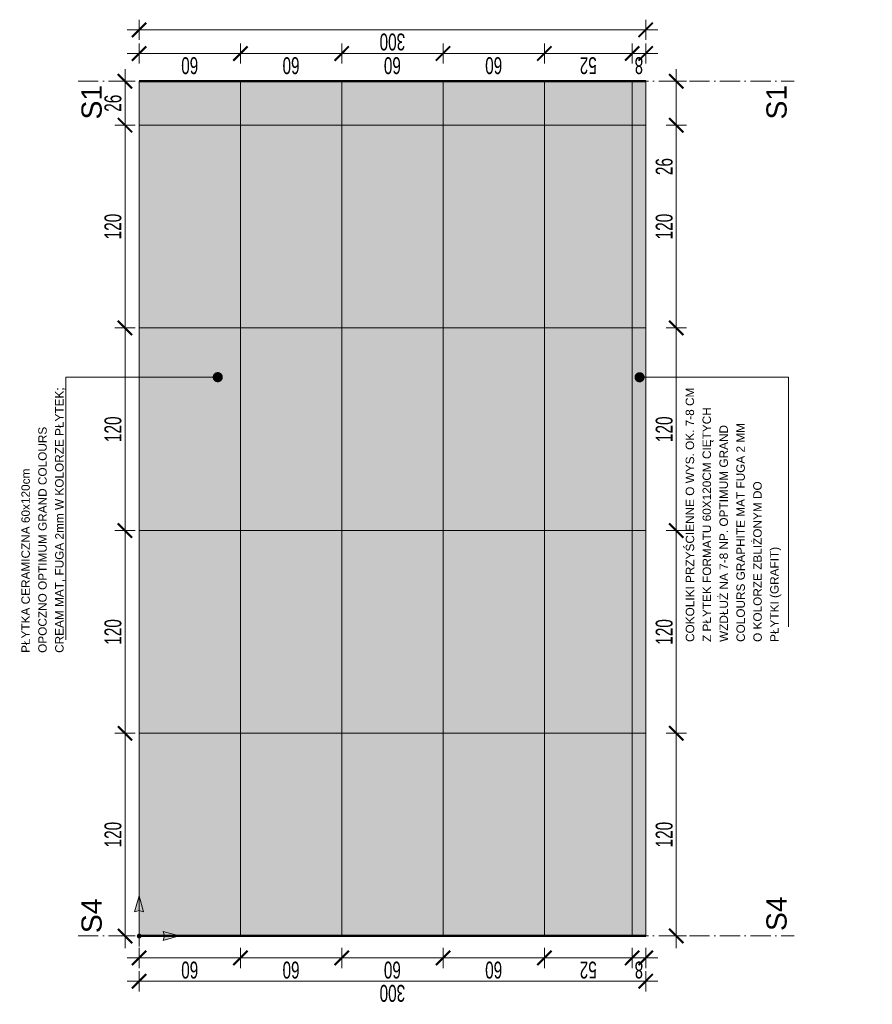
# Model space of a CAD drawing. Header units: millimetres. Extents: x -6792 to 22441, y -13430 to 4653.
# Tile 127 of 256: x -2323 to -1818, y -12340 to -11757. Entities that reach past the tile are written whole.
import ezdxf
from ezdxf import colors
from ezdxf.entities.mleader import LeaderData, LeaderLine
from ezdxf.math import Vec2, Vec3

# ---------------------------------------------------------------- set-up
doc = ezdxf.new("R2010")
doc.units = ezdxf.units.MM
doc.linetypes.add('ACAD_ISO02W100', pattern=[15, 12, -3])
doc.linetypes.add('ACAD_ISO10W100', pattern=[18, 12, -3, 0, -3])
for name, color, linetype, lineweight in [('_A_KOLORYSTYKA ŚCIAN', 40, 'Continuous', 5), ('_A_OPIS', 253, 'Continuous', 9), ('_A_PRZEKRÓJ', 30, 'Continuous', 13), ('_A_ROZWINIĘCIA_RYSUNEK ŚCIAN', 252, 'Continuous', 15), ('_A_ROZWINIĘCIA_WYMIARY', 252, 'Continuous', 15), ('_A_WIDOK', 163, 'Continuous', 13), ('_A_ŚCIANY PROJEKTOWANE', 150, 'Continuous', 50)]:
    doc.layers.add(name, color=color, linetype=linetype, lineweight=lineweight)
doc.styles.add('DIM', font='arial.ttf', dxfattribs={"width": 0.65})
doc.styles.get("Standard").update_dxf_attribs({"font": 'arial.ttf'})
doc.dimstyles.new('BP_EU_25-50', dxfattribs={"dimtxt": 10, "dimasz": 0.8, "dimexe": 0.75, "dimexo": 1, "dimgap": 2, "dimtad": 1, "dimdec": 0, "dimzin": 9, "dimdsep": 46, "dimtxsty": 'DIM', "dimblk": 'ARCH_1', "dimcen": 0, "dimdle": 50, "dimse1": 1, "dimse2": 1, "dimclrd": 256, "dimclre": 256, "dimclrt": 256, "dimadec": 0, "dimazin": 2, "dimtfac": 1, "dimtdec": 0, "dimtix": 1, "dimtmove": 2, "dimatfit": 0, "dimfxl": 0.75, "dimtolj": 1, "dimtzin": 0, "dimlwd": 15, "dimlwe": -1, "dimarcsym": 0})

# ---------------------------------------------------------------- blocks, each defined once
blk = doc.blocks.new('_Dot')
at = {"color": 0, "linetype": 'ByBlock', "lineweight": -2}
blk.add_line((-0.5, 0), (-1, 0), dxfattribs=at)
at = {"color": 0, "linetype": 'ByBlock', "const_width": 0.5}
blk.add_lwpolyline([(-0.25, 0, 1), (0.25, 0, 1)], format="xyb", close=True, dxfattribs=at)
blk = doc.blocks.new('ARCH_1')
for p, q in [((0, 7.5), (0, -7.5)), ((8.92, 0), (-8.92, 0))]:
    blk.add_line(p, q)
at = {"const_width": 1.5}
blk.add_lwpolyline([(5.3, 5.3), (-5.3, -5.3)], dxfattribs=at)
blk = doc.blocks.new('*D1486')
at = {"layer": '_A_ROZWINIĘCIA_WYMIARY', "lineweight": 15, "transparency": 16777216}
blk.add_line((-1934.28, -11938.99), (-1934.28, -11820.59), dxfattribs=at)
at = {"layer": 'Defpoints', "color": 0, "transparency": 16777216}
for p in [(-1952.38, -11819.79), (-1934.28, -11819.79), (-1952.38, -11939.79)]:
    blk.add_point(p, dxfattribs=at)
at = {"layer": '_A_ROZWINIĘCIA_WYMIARY', "lineweight": 15, "transparency": 16777216, "xscale": 0.8, "yscale": 0.8, "zscale": 0.8}
for p, rotation in [((-1934.28, -11819.79), 90), ((-1934.28, -11939.79), 270)]:
    blk.add_blockref('ARCH_1', p, dxfattribs=dict(at, rotation=rotation))
at = {"layer": '_A_ROZWINIĘCIA_WYMIARY', "transparency": 16777216, "insert": (-1941.39, -11879.79), "char_height": 10, "attachment_point": 5, "rotation": 90, "style": 'DIM'}
blk.add_mtext('\\A1;120', dxfattribs=at)
blk = doc.blocks.new('*D1487')
at = {"layer": '_A_ROZWINIĘCIA_WYMIARY', "lineweight": 15, "transparency": 16777216}
for p, q in [((-1934.28, -11792.99), (-1934.28, -11792.19)), ((-1934.28, -11819.79), (-1934.28, -11793.79)), ((-1934.28, -11820.59), (-1934.28, -11821.39))]:
    blk.add_line(p, q, dxfattribs=at)
at = {"layer": 'Defpoints', "color": 0, "transparency": 16777216}
for p in [(-1952.38, -11793.79), (-1934.28, -11793.79), (-1952.38, -11819.79)]:
    blk.add_point(p, dxfattribs=at)
at = {"layer": '_A_ROZWINIĘCIA_WYMIARY', "lineweight": 15, "transparency": 16777216, "xscale": 0.8, "yscale": 0.8, "zscale": 0.8}
for p, rotation in [((-1934.28, -11793.79), 270), ((-1934.28, -11819.79), 90)]:
    blk.add_blockref('ARCH_1', p, dxfattribs=dict(at, rotation=rotation))
at = {"layer": '_A_ROZWINIĘCIA_WYMIARY', "transparency": 16777216, "insert": (-1941.39, -11844.29), "char_height": 10, "attachment_point": 5, "rotation": 90, "style": 'DIM'}
blk.add_mtext('\\A1;26', dxfattribs=at)
blk = doc.blocks.new('*D1538')
at = {"layer": '_A_ROZWINIĘCIA_WYMIARY', "lineweight": 15, "transparency": 16777216}
blk.add_line((-1934.28, -11940.59), (-1934.28, -12058.99), dxfattribs=at)
at = {"layer": 'Defpoints', "color": 0, "transparency": 16777216}
for p in [(-1952.38, -11939.79), (-1952.38, -12059.79), (-1934.28, -12059.79)]:
    blk.add_point(p, dxfattribs=at)
at = {"layer": '_A_ROZWINIĘCIA_WYMIARY', "lineweight": 15, "transparency": 16777216, "xscale": 0.8, "yscale": 0.8, "zscale": 0.8}
for p, rotation in [((-1934.28, -11939.79), 90), ((-1934.28, -12059.79), 270)]:
    blk.add_blockref('ARCH_1', p, dxfattribs=dict(at, rotation=rotation))
at = {"layer": '_A_ROZWINIĘCIA_WYMIARY', "transparency": 16777216, "insert": (-1941.39, -11999.79), "char_height": 10, "attachment_point": 5, "rotation": 90, "style": 'DIM'}
blk.add_mtext('\\A1;120', dxfattribs=at)
blk = doc.blocks.new('*D1539')
at = {"layer": '_A_ROZWINIĘCIA_WYMIARY', "lineweight": 15, "transparency": 16777216}
blk.add_line((-1934.28, -12060.59), (-1934.28, -12178.99), dxfattribs=at)
at = {"layer": 'Defpoints', "color": 0, "transparency": 16777216}
for p in [(-1952.38, -12059.79), (-1952.38, -12179.79), (-1934.28, -12179.79)]:
    blk.add_point(p, dxfattribs=at)
at = {"layer": '_A_ROZWINIĘCIA_WYMIARY', "lineweight": 15, "transparency": 16777216, "xscale": 0.8, "yscale": 0.8, "zscale": 0.8}
for p, rotation in [((-1934.28, -12059.79), 90), ((-1934.28, -12179.79), 270)]:
    blk.add_blockref('ARCH_1', p, dxfattribs=dict(at, rotation=rotation))
at = {"layer": '_A_ROZWINIĘCIA_WYMIARY', "transparency": 16777216, "insert": (-1941.39, -12119.79), "char_height": 10, "attachment_point": 5, "rotation": 90, "style": 'DIM'}
blk.add_mtext('\\A1;120', dxfattribs=at)
blk = doc.blocks.new('*D1540')
at = {"layer": '_A_ROZWINIĘCIA_WYMIARY', "lineweight": 15, "transparency": 16777216}
blk.add_line((-1934.28, -12180.59), (-1934.28, -12298.99), dxfattribs=at)
at = {"layer": 'Defpoints', "color": 0, "transparency": 16777216}
for p in [(-1952.38, -12179.79), (-1952.38, -12299.79), (-1934.28, -12299.79)]:
    blk.add_point(p, dxfattribs=at)
at = {"layer": '_A_ROZWINIĘCIA_WYMIARY', "lineweight": 15, "transparency": 16777216, "xscale": 0.8, "yscale": 0.8, "zscale": 0.8}
for p, rotation in [((-1934.28, -12179.79), 90), ((-1934.28, -12299.79), 270)]:
    blk.add_blockref('ARCH_1', p, dxfattribs=dict(at, rotation=rotation))
at = {"layer": '_A_ROZWINIĘCIA_WYMIARY', "transparency": 16777216, "insert": (-1941.39, -12239.79), "char_height": 10, "attachment_point": 5, "rotation": 90, "style": 'DIM'}
blk.add_mtext('\\A1;120', dxfattribs=at)
blk = doc.blocks.new('*D1541')
at = {"layer": '_A_ROZWINIĘCIA_WYMIARY', "lineweight": 15, "transparency": 16777216}
blk.add_line((-2260.72, -11820.59), (-2260.72, -11938.99), dxfattribs=at)
at = {"layer": 'Defpoints', "color": 0, "transparency": 16777216}
for p in [(-2252.39, -11819.79), (-2260.72, -11939.79), (-2252.38, -11939.79)]:
    blk.add_point(p, dxfattribs=at)
at = {"layer": '_A_ROZWINIĘCIA_WYMIARY', "lineweight": 15, "transparency": 16777216, "xscale": 0.8, "yscale": 0.8, "zscale": 0.8}
for p, rotation in [((-2260.72, -11819.79), 90), ((-2260.72, -11939.79), 270)]:
    blk.add_blockref('ARCH_1', p, dxfattribs=dict(at, rotation=rotation))
at = {"layer": '_A_ROZWINIĘCIA_WYMIARY', "transparency": 16777216, "insert": (-2267.83, -11879.79), "char_height": 10, "attachment_point": 5, "rotation": 90, "style": 'DIM'}
blk.add_mtext('\\A1;120', dxfattribs=at)
blk = doc.blocks.new('*D1542')
at = {"layer": '_A_ROZWINIĘCIA_WYMIARY', "lineweight": 15, "transparency": 16777216}
blk.add_line((-2260.71, -11940.59), (-2260.71, -12058.99), dxfattribs=at)
at = {"layer": 'Defpoints', "color": 0, "transparency": 16777216}
for p in [(-2252.38, -11939.79), (-2260.71, -12059.79), (-2252.38, -12059.79)]:
    blk.add_point(p, dxfattribs=at)
at = {"layer": '_A_ROZWINIĘCIA_WYMIARY', "lineweight": 15, "transparency": 16777216, "xscale": 0.8, "yscale": 0.8, "zscale": 0.8}
for p, rotation in [((-2260.71, -11939.79), 90), ((-2260.71, -12059.79), 270)]:
    blk.add_blockref('ARCH_1', p, dxfattribs=dict(at, rotation=rotation))
at = {"layer": '_A_ROZWINIĘCIA_WYMIARY', "transparency": 16777216, "insert": (-2267.82, -11999.79), "char_height": 10, "attachment_point": 5, "rotation": 90, "style": 'DIM'}
blk.add_mtext('\\A1;120', dxfattribs=at)
blk = doc.blocks.new('*D1543')
at = {"layer": '_A_ROZWINIĘCIA_WYMIARY', "lineweight": 15, "transparency": 16777216}
blk.add_line((-2260.71, -12060.59), (-2260.71, -12178.99), dxfattribs=at)
at = {"layer": 'Defpoints', "color": 0, "transparency": 16777216}
for p in [(-2252.38, -12059.79), (-2260.71, -12179.79), (-2252.38, -12179.79)]:
    blk.add_point(p, dxfattribs=at)
at = {"layer": '_A_ROZWINIĘCIA_WYMIARY', "lineweight": 15, "transparency": 16777216, "xscale": 0.8, "yscale": 0.8, "zscale": 0.8}
for p, rotation in [((-2260.71, -12059.79), 90), ((-2260.71, -12179.79), 270)]:
    blk.add_blockref('ARCH_1', p, dxfattribs=dict(at, rotation=rotation))
at = {"layer": '_A_ROZWINIĘCIA_WYMIARY', "transparency": 16777216, "insert": (-2267.82, -12119.79), "char_height": 10, "attachment_point": 5, "rotation": 90, "style": 'DIM'}
blk.add_mtext('\\A1;120', dxfattribs=at)
blk = doc.blocks.new('*D1544')
at = {"layer": '_A_ROZWINIĘCIA_WYMIARY', "lineweight": 15, "transparency": 16777216}
blk.add_line((-2260.71, -12180.59), (-2260.71, -12298.99), dxfattribs=at)
at = {"layer": 'Defpoints', "color": 0, "transparency": 16777216}
for p in [(-2252.38, -12179.79), (-2260.71, -12299.79), (-2252.38, -12299.79)]:
    blk.add_point(p, dxfattribs=at)
at = {"layer": '_A_ROZWINIĘCIA_WYMIARY', "lineweight": 15, "transparency": 16777216, "xscale": 0.8, "yscale": 0.8, "zscale": 0.8}
for p, rotation in [((-2260.71, -12179.79), 90), ((-2260.71, -12299.79), 270)]:
    blk.add_blockref('ARCH_1', p, dxfattribs=dict(at, rotation=rotation))
at = {"layer": '_A_ROZWINIĘCIA_WYMIARY', "transparency": 16777216, "insert": (-2267.82, -12239.79), "char_height": 10, "attachment_point": 5, "rotation": 90, "style": 'DIM'}
blk.add_mtext('\\A1;120', dxfattribs=at)
blk = doc.blocks.new('początek')
at = {"true_color": 0xf61509}
h = blk.add_hatch(color=1, dxfattribs=at)
h.dxf.hatch_style = 2
h.paths.add_polyline_path([(0, 24.67), (-2.76, 14.93), (0, 15.67), (2.76, 14.93)])
h = blk.add_hatch(color=1, dxfattribs=at)
h.dxf.hatch_style = 2
h.paths.add_polyline_path([(-1.16, 0), (-1.16, -0.06), (-1.15, -0.12), (-1.15, -0.18), (-1.13, -0.24), (-1.12, -0.3), (-1.1, -0.36), (-1.08, -0.42), (-1.06, -0.47), (-1.03, -0.53), (-1, -0.58), (-0.97, -0.63), (-0.94, -0.68), (-0.9, -0.73), (-0.86, -0.78), (-0.82, -0.82), (-0.78, -0.86), (-0.73, -0.9), (-0.68, -0.94), (-0.63, -0.97), (-0.58, -1), (-0.53, -1.03), (-0.47, -1.06), (-0.42, -1.08), (-0.36, -1.1), (-0.3, -1.12), (-0.24, -1.13), (-0.18, -1.15), (-0.12, -1.15), (-0.06, -1.16), (0, -1.16), (0.06, -1.16), (0.12, -1.15), (0.18, -1.15), (0.24, -1.13), (0.3, -1.12), (0.36, -1.1), (0.42, -1.08), (0.47, -1.06), (0.53, -1.03), (0.58, -1), (0.63, -0.97), (0.68, -0.94), (0.73, -0.9), (0.78, -0.86), (0.82, -0.82), (0.86, -0.78), (0.9, -0.73), (0.94, -0.68), (0.97, -0.63), (1, -0.58), (1.03, -0.53), (1.06, -0.47), (1.08, -0.42), (1.1, -0.36), (1.12, -0.3), (1.13, -0.24), (1.15, -0.18), (1.15, -0.12), (1.16, -0.06), (1.16, 0), (1.16, 0.06), (1.15, 0.12), (1.15, 0.18), (1.13, 0.24), (1.12, 0.3), (1.1, 0.36), (1.08, 0.42), (1.06, 0.47), (1.03, 0.53), (1, 0.58), (0.97, 0.63), (0.94, 0.68), (0.9, 0.73), (0.86, 0.78), (0.82, 0.82), (0.78, 0.86), (0.73, 0.9), (0.68, 0.94), (0.63, 0.97), (0.58, 1), (0.53, 1.03), (0.47, 1.06), (0.42, 1.08), (0.36, 1.1), (0.3, 1.12), (0.24, 1.13), (0.18, 1.15), (0.12, 1.15), (0.06, 1.16), (0, 1.16), (-0.06, 1.16), (-0.12, 1.15), (-0.18, 1.15), (-0.24, 1.13), (-0.3, 1.12), (-0.36, 1.1), (-0.42, 1.08), (-0.47, 1.06), (-0.53, 1.03), (-0.58, 1), (-0.63, 0.97), (-0.68, 0.94), (-0.73, 0.9), (-0.78, 0.86), (-0.82, 0.82), (-0.86, 0.78), (-0.9, 0.73), (-0.94, 0.68), (-0.97, 0.63), (-1, 0.58), (-1.03, 0.53), (-1.06, 0.47), (-1.08, 0.42), (-1.1, 0.36), (-1.12, 0.3), (-1.13, 0.24), (-1.15, 0.18), (-1.15, 0.12), (-1.16, 0.06)])
h = blk.add_hatch(color=1, dxfattribs=at)
h.dxf.hatch_style = 2
h.paths.add_polyline_path([(24.67, 0), (14.93, 2.76), (15.67, 0), (14.93, -2.76)])
at = {"color": 1, "true_color": 0xf61509}
for p, q in [((0, 15.67), (0, 1.16)), ((1.16, 0), (15.67, 0)), ((0, -1.16), (0, -6.42))]:
    blk.add_line(p, q, dxfattribs=at)
for points in [[(0, 15.67), (2.76, 14.93), (0, 24.67), (-2.76, 14.93)], [(15.67, 0), (14.93, 2.76), (24.67, 0), (14.93, -2.76)]]:
    blk.add_lwpolyline(points, close=True, dxfattribs=at)
blk.add_circle((0, 0), 1.16, dxfattribs=at)
blk = doc.blocks.new('*D3203')
at = {"layer": '_A_ROZWINIĘCIA_WYMIARY', "lineweight": 15, "transparency": 16777216}
blk.add_line((-2260.72, -11818.99), (-2260.72, -11794.59), dxfattribs=at)
at = {"layer": 'Defpoints', "color": 0, "transparency": 16777216}
for p in [(-2260.72, -11793.79), (-2252.37, -11793.79), (-2252.39, -11819.79)]:
    blk.add_point(p, dxfattribs=at)
at = {"layer": '_A_ROZWINIĘCIA_WYMIARY', "lineweight": 15, "transparency": 16777216, "xscale": 0.8, "yscale": 0.8, "zscale": 0.8}
for p, rotation in [((-2260.72, -11793.79), 90), ((-2260.72, -11819.79), 270)]:
    blk.add_blockref('ARCH_1', p, dxfattribs=dict(at, rotation=rotation))
at = {"layer": '_A_ROZWINIĘCIA_WYMIARY', "transparency": 16777216, "insert": (-2267.83, -11806.79), "char_height": 10, "attachment_point": 5, "rotation": 90, "style": 'DIM'}
blk.add_mtext('\\A1;26', dxfattribs=at)
blk = doc.blocks.new('*D3204')
at = {"layer": '_A_ROZWINIĘCIA_WYMIARY', "lineweight": 15, "transparency": 16777216}
for p, q in [((-1961.18, -11777.34), (-1961.98, -11777.34)), ((-1952.38, -11777.34), (-1960.38, -11777.34)), ((-1951.58, -11777.34), (-1950.78, -11777.34))]:
    blk.add_line(p, q, dxfattribs=at)
at = {"layer": 'Defpoints', "color": 0, "transparency": 16777216}
for p in [(-1960.38, -11777.34), (-1960.38, -11793.79), (-1952.38, -11793.79)]:
    blk.add_point(p, dxfattribs=at)
at = {"layer": '_A_ROZWINIĘCIA_WYMIARY', "lineweight": 15, "transparency": 16777216, "xscale": 0.8, "yscale": 0.8, "zscale": 0.8}
blk.add_blockref('ARCH_1', (-1960.38, -11777.34), dxfattribs=at)
at = {"layer": '_A_ROZWINIĘCIA_WYMIARY', "lineweight": 15, "transparency": 16777216, "xscale": 0.8, "yscale": 0.8, "zscale": 0.8, "rotation": 180}
blk.add_blockref('ARCH_1', (-1952.38, -11777.34), dxfattribs=at)
at = {"layer": '_A_ROZWINIĘCIA_WYMIARY', "transparency": 16777216, "insert": (-1956.38, -11784.45), "char_height": 10, "attachment_point": 5, "rotation": 180, "style": 'DIM'}
blk.add_mtext('\\A1;8', dxfattribs=at)
blk = doc.blocks.new('*D3205')
at = {"layer": '_A_ROZWINIĘCIA_WYMIARY', "lineweight": 15, "transparency": 16777216}
blk.add_line((-1953.18, -11763.32), (-2251.58, -11763.32), dxfattribs=at)
at = {"layer": 'Defpoints', "color": 0, "transparency": 16777216}
for p in [(-2252.38, -11763.32), (-2252.38, -11793.79), (-1952.38, -11793.79)]:
    blk.add_point(p, dxfattribs=at)
at = {"layer": '_A_ROZWINIĘCIA_WYMIARY', "lineweight": 15, "transparency": 16777216, "xscale": 0.8, "yscale": 0.8, "zscale": 0.8, "rotation": 180}
blk.add_blockref('ARCH_1', (-2252.38, -11763.32), dxfattribs=at)
at = {"layer": '_A_ROZWINIĘCIA_WYMIARY', "lineweight": 15, "transparency": 16777216, "xscale": 0.8, "yscale": 0.8, "zscale": 0.8}
blk.add_blockref('ARCH_1', (-1952.38, -11763.32), dxfattribs=at)
at = {"layer": '_A_ROZWINIĘCIA_WYMIARY', "transparency": 16777216, "insert": (-2102.38, -11770.43), "char_height": 10, "attachment_point": 5, "rotation": 180, "style": 'DIM'}
blk.add_mtext('\\A1;300', dxfattribs=at)
blk = doc.blocks.new('*D3206')
at = {"layer": '_A_ROZWINIĘCIA_WYMIARY', "lineweight": 15, "transparency": 16777216}
blk.add_line((-1961.18, -11777.34), (-2011.58, -11777.34), dxfattribs=at)
at = {"layer": 'Defpoints', "color": 0, "transparency": 16777216}
for p in [(-2012.38, -11777.34), (-2012.38, -11793.79), (-1960.38, -11793.79)]:
    blk.add_point(p, dxfattribs=at)
at = {"layer": '_A_ROZWINIĘCIA_WYMIARY', "lineweight": 15, "transparency": 16777216, "xscale": 0.8, "yscale": 0.8, "zscale": 0.8, "rotation": 180}
blk.add_blockref('ARCH_1', (-2012.38, -11777.34), dxfattribs=at)
at = {"layer": '_A_ROZWINIĘCIA_WYMIARY', "lineweight": 15, "transparency": 16777216, "xscale": 0.8, "yscale": 0.8, "zscale": 0.8}
blk.add_blockref('ARCH_1', (-1960.38, -11777.34), dxfattribs=at)
at = {"layer": '_A_ROZWINIĘCIA_WYMIARY', "transparency": 16777216, "insert": (-1986.38, -11784.45), "char_height": 10, "attachment_point": 5, "rotation": 180, "style": 'DIM'}
blk.add_mtext('\\A1;52', dxfattribs=at)
blk = doc.blocks.new('*D3207')
at = {"layer": '_A_ROZWINIĘCIA_WYMIARY', "lineweight": 15, "transparency": 16777216}
blk.add_line((-2013.18, -11777.34), (-2071.58, -11777.34), dxfattribs=at)
at = {"layer": 'Defpoints', "color": 0, "transparency": 16777216}
for p in [(-2072.38, -11777.34), (-2072.38, -11793.79), (-2012.38, -11793.79)]:
    blk.add_point(p, dxfattribs=at)
at = {"layer": '_A_ROZWINIĘCIA_WYMIARY', "lineweight": 15, "transparency": 16777216, "xscale": 0.8, "yscale": 0.8, "zscale": 0.8, "rotation": 180}
blk.add_blockref('ARCH_1', (-2072.38, -11777.34), dxfattribs=at)
at = {"layer": '_A_ROZWINIĘCIA_WYMIARY', "lineweight": 15, "transparency": 16777216, "xscale": 0.8, "yscale": 0.8, "zscale": 0.8}
blk.add_blockref('ARCH_1', (-2012.38, -11777.34), dxfattribs=at)
at = {"layer": '_A_ROZWINIĘCIA_WYMIARY', "transparency": 16777216, "insert": (-2042.38, -11784.45), "char_height": 10, "attachment_point": 5, "rotation": 180, "style": 'DIM'}
blk.add_mtext('\\A1;60', dxfattribs=at)
blk = doc.blocks.new('*D3208')
at = {"layer": '_A_ROZWINIĘCIA_WYMIARY', "lineweight": 15, "transparency": 16777216}
blk.add_line((-2073.18, -11777.34), (-2131.58, -11777.34), dxfattribs=at)
at = {"layer": 'Defpoints', "color": 0, "transparency": 16777216}
for p in [(-2132.38, -11777.34), (-2132.38, -11793.79), (-2072.38, -11793.79)]:
    blk.add_point(p, dxfattribs=at)
at = {"layer": '_A_ROZWINIĘCIA_WYMIARY', "lineweight": 15, "transparency": 16777216, "xscale": 0.8, "yscale": 0.8, "zscale": 0.8, "rotation": 180}
blk.add_blockref('ARCH_1', (-2132.38, -11777.34), dxfattribs=at)
at = {"layer": '_A_ROZWINIĘCIA_WYMIARY', "lineweight": 15, "transparency": 16777216, "xscale": 0.8, "yscale": 0.8, "zscale": 0.8}
blk.add_blockref('ARCH_1', (-2072.38, -11777.34), dxfattribs=at)
at = {"layer": '_A_ROZWINIĘCIA_WYMIARY', "transparency": 16777216, "insert": (-2102.38, -11784.45), "char_height": 10, "attachment_point": 5, "rotation": 180, "style": 'DIM'}
blk.add_mtext('\\A1;60', dxfattribs=at)
blk = doc.blocks.new('*D3209')
at = {"layer": '_A_ROZWINIĘCIA_WYMIARY', "lineweight": 15, "transparency": 16777216}
blk.add_line((-2133.18, -11777.34), (-2191.58, -11777.34), dxfattribs=at)
at = {"layer": 'Defpoints', "color": 0, "transparency": 16777216}
for p in [(-2192.38, -11777.34), (-2192.38, -11793.79), (-2132.38, -11793.79)]:
    blk.add_point(p, dxfattribs=at)
at = {"layer": '_A_ROZWINIĘCIA_WYMIARY', "lineweight": 15, "transparency": 16777216, "xscale": 0.8, "yscale": 0.8, "zscale": 0.8, "rotation": 180}
blk.add_blockref('ARCH_1', (-2192.38, -11777.34), dxfattribs=at)
at = {"layer": '_A_ROZWINIĘCIA_WYMIARY', "lineweight": 15, "transparency": 16777216, "xscale": 0.8, "yscale": 0.8, "zscale": 0.8}
blk.add_blockref('ARCH_1', (-2132.38, -11777.34), dxfattribs=at)
at = {"layer": '_A_ROZWINIĘCIA_WYMIARY', "transparency": 16777216, "insert": (-2162.38, -11784.45), "char_height": 10, "attachment_point": 5, "rotation": 180, "style": 'DIM'}
blk.add_mtext('\\A1;60', dxfattribs=at)
blk = doc.blocks.new('*D3210')
at = {"layer": '_A_ROZWINIĘCIA_WYMIARY', "lineweight": 15, "transparency": 16777216}
blk.add_line((-2193.18, -11777.34), (-2251.57, -11777.34), dxfattribs=at)
at = {"layer": 'Defpoints', "color": 0, "transparency": 16777216}
for p in [(-2252.37, -11777.34), (-2252.37, -11793.79), (-2192.38, -11793.79)]:
    blk.add_point(p, dxfattribs=at)
at = {"layer": '_A_ROZWINIĘCIA_WYMIARY', "lineweight": 15, "transparency": 16777216, "xscale": 0.8, "yscale": 0.8, "zscale": 0.8, "rotation": 180}
blk.add_blockref('ARCH_1', (-2252.37, -11777.34), dxfattribs=at)
at = {"layer": '_A_ROZWINIĘCIA_WYMIARY', "lineweight": 15, "transparency": 16777216, "xscale": 0.8, "yscale": 0.8, "zscale": 0.8}
blk.add_blockref('ARCH_1', (-2192.38, -11777.34), dxfattribs=at)
at = {"layer": '_A_ROZWINIĘCIA_WYMIARY', "transparency": 16777216, "insert": (-2222.38, -11784.45), "char_height": 10, "attachment_point": 5, "rotation": 180, "style": 'DIM'}
blk.add_mtext('\\A1;60', dxfattribs=at)
blk = doc.blocks.new('*D3211')
at = {"layer": '_A_ROZWINIĘCIA_WYMIARY', "lineweight": 15, "transparency": 16777216}
for p, q in [((-1961.18, -12312.77), (-1961.98, -12312.77)), ((-1952.38, -12312.77), (-1960.38, -12312.77)), ((-1951.58, -12312.77), (-1950.78, -12312.77))]:
    blk.add_line(p, q, dxfattribs=at)
at = {"layer": 'Defpoints', "color": 0, "transparency": 16777216}
for p in [(-1960.38, -12299.79), (-1952.38, -12299.79), (-1960.38, -12312.77)]:
    blk.add_point(p, dxfattribs=at)
at = {"layer": '_A_ROZWINIĘCIA_WYMIARY', "lineweight": 15, "transparency": 16777216, "xscale": 0.8, "yscale": 0.8, "zscale": 0.8}
blk.add_blockref('ARCH_1', (-1960.38, -12312.77), dxfattribs=at)
at = {"layer": '_A_ROZWINIĘCIA_WYMIARY', "lineweight": 15, "transparency": 16777216, "xscale": 0.8, "yscale": 0.8, "zscale": 0.8, "rotation": 180}
blk.add_blockref('ARCH_1', (-1952.38, -12312.77), dxfattribs=at)
at = {"layer": '_A_ROZWINIĘCIA_WYMIARY', "transparency": 16777216, "insert": (-1956.38, -12319.88), "char_height": 10, "attachment_point": 5, "rotation": 180, "style": 'DIM'}
blk.add_mtext('\\A1;8', dxfattribs=at)
blk = doc.blocks.new('*D3212')
at = {"layer": '_A_ROZWINIĘCIA_WYMIARY', "lineweight": 15, "transparency": 16777216}
blk.add_line((-1953.18, -12326.56), (-2251.58, -12326.56), dxfattribs=at)
at = {"layer": 'Defpoints', "color": 0, "transparency": 16777216}
for p in [(-2252.38, -12299.79), (-1952.38, -12299.79), (-2252.38, -12326.56)]:
    blk.add_point(p, dxfattribs=at)
at = {"layer": '_A_ROZWINIĘCIA_WYMIARY', "lineweight": 15, "transparency": 16777216, "xscale": 0.8, "yscale": 0.8, "zscale": 0.8, "rotation": 180}
blk.add_blockref('ARCH_1', (-2252.38, -12326.56), dxfattribs=at)
at = {"layer": '_A_ROZWINIĘCIA_WYMIARY', "lineweight": 15, "transparency": 16777216, "xscale": 0.8, "yscale": 0.8, "zscale": 0.8}
blk.add_blockref('ARCH_1', (-1952.38, -12326.56), dxfattribs=at)
at = {"layer": '_A_ROZWINIĘCIA_WYMIARY', "transparency": 16777216, "insert": (-2102.38, -12333.67), "char_height": 10, "attachment_point": 5, "rotation": 180, "style": 'DIM'}
blk.add_mtext('\\A1;300', dxfattribs=at)
blk = doc.blocks.new('*D3213')
at = {"layer": '_A_ROZWINIĘCIA_WYMIARY', "lineweight": 15, "transparency": 16777216}
blk.add_line((-1961.18, -12312.77), (-2011.58, -12312.77), dxfattribs=at)
at = {"layer": 'Defpoints', "color": 0, "transparency": 16777216}
for p in [(-2012.38, -12299.79), (-1960.38, -12299.79), (-2012.38, -12312.77)]:
    blk.add_point(p, dxfattribs=at)
at = {"layer": '_A_ROZWINIĘCIA_WYMIARY', "lineweight": 15, "transparency": 16777216, "xscale": 0.8, "yscale": 0.8, "zscale": 0.8, "rotation": 180}
blk.add_blockref('ARCH_1', (-2012.38, -12312.77), dxfattribs=at)
at = {"layer": '_A_ROZWINIĘCIA_WYMIARY', "lineweight": 15, "transparency": 16777216, "xscale": 0.8, "yscale": 0.8, "zscale": 0.8}
blk.add_blockref('ARCH_1', (-1960.38, -12312.77), dxfattribs=at)
at = {"layer": '_A_ROZWINIĘCIA_WYMIARY', "transparency": 16777216, "insert": (-1986.38, -12319.88), "char_height": 10, "attachment_point": 5, "rotation": 180, "style": 'DIM'}
blk.add_mtext('\\A1;52', dxfattribs=at)
blk = doc.blocks.new('*D3214')
at = {"layer": '_A_ROZWINIĘCIA_WYMIARY', "lineweight": 15, "transparency": 16777216}
blk.add_line((-2013.18, -12312.77), (-2071.58, -12312.77), dxfattribs=at)
at = {"layer": 'Defpoints', "color": 0, "transparency": 16777216}
for p in [(-2072.38, -12299.79), (-2012.38, -12299.79), (-2072.38, -12312.77)]:
    blk.add_point(p, dxfattribs=at)
at = {"layer": '_A_ROZWINIĘCIA_WYMIARY', "lineweight": 15, "transparency": 16777216, "xscale": 0.8, "yscale": 0.8, "zscale": 0.8, "rotation": 180}
blk.add_blockref('ARCH_1', (-2072.38, -12312.77), dxfattribs=at)
at = {"layer": '_A_ROZWINIĘCIA_WYMIARY', "lineweight": 15, "transparency": 16777216, "xscale": 0.8, "yscale": 0.8, "zscale": 0.8}
blk.add_blockref('ARCH_1', (-2012.38, -12312.77), dxfattribs=at)
at = {"layer": '_A_ROZWINIĘCIA_WYMIARY', "transparency": 16777216, "insert": (-2042.38, -12319.88), "char_height": 10, "attachment_point": 5, "rotation": 180, "style": 'DIM'}
blk.add_mtext('\\A1;60', dxfattribs=at)
blk = doc.blocks.new('*D3215')
at = {"layer": '_A_ROZWINIĘCIA_WYMIARY', "lineweight": 15, "transparency": 16777216}
blk.add_line((-2073.18, -12312.77), (-2131.58, -12312.77), dxfattribs=at)
at = {"layer": 'Defpoints', "color": 0, "transparency": 16777216}
for p in [(-2132.38, -12299.79), (-2072.38, -12299.79), (-2132.38, -12312.77)]:
    blk.add_point(p, dxfattribs=at)
at = {"layer": '_A_ROZWINIĘCIA_WYMIARY', "lineweight": 15, "transparency": 16777216, "xscale": 0.8, "yscale": 0.8, "zscale": 0.8, "rotation": 180}
blk.add_blockref('ARCH_1', (-2132.38, -12312.77), dxfattribs=at)
at = {"layer": '_A_ROZWINIĘCIA_WYMIARY', "lineweight": 15, "transparency": 16777216, "xscale": 0.8, "yscale": 0.8, "zscale": 0.8}
blk.add_blockref('ARCH_1', (-2072.38, -12312.77), dxfattribs=at)
at = {"layer": '_A_ROZWINIĘCIA_WYMIARY', "transparency": 16777216, "insert": (-2102.38, -12319.88), "char_height": 10, "attachment_point": 5, "rotation": 180, "style": 'DIM'}
blk.add_mtext('\\A1;60', dxfattribs=at)
blk = doc.blocks.new('*D3216')
at = {"layer": '_A_ROZWINIĘCIA_WYMIARY', "lineweight": 15, "transparency": 16777216}
blk.add_line((-2133.18, -12312.77), (-2191.58, -12312.77), dxfattribs=at)
at = {"layer": 'Defpoints', "color": 0, "transparency": 16777216}
for p in [(-2192.38, -12299.79), (-2132.38, -12299.79), (-2192.38, -12312.77)]:
    blk.add_point(p, dxfattribs=at)
at = {"layer": '_A_ROZWINIĘCIA_WYMIARY', "lineweight": 15, "transparency": 16777216, "xscale": 0.8, "yscale": 0.8, "zscale": 0.8, "rotation": 180}
blk.add_blockref('ARCH_1', (-2192.38, -12312.77), dxfattribs=at)
at = {"layer": '_A_ROZWINIĘCIA_WYMIARY', "lineweight": 15, "transparency": 16777216, "xscale": 0.8, "yscale": 0.8, "zscale": 0.8}
blk.add_blockref('ARCH_1', (-2132.38, -12312.77), dxfattribs=at)
at = {"layer": '_A_ROZWINIĘCIA_WYMIARY', "transparency": 16777216, "insert": (-2162.38, -12319.88), "char_height": 10, "attachment_point": 5, "rotation": 180, "style": 'DIM'}
blk.add_mtext('\\A1;60', dxfattribs=at)
blk = doc.blocks.new('*D3217')
at = {"layer": '_A_ROZWINIĘCIA_WYMIARY', "lineweight": 15, "transparency": 16777216}
blk.add_line((-2193.18, -12312.77), (-2251.58, -12312.77), dxfattribs=at)
at = {"layer": 'Defpoints', "color": 0, "transparency": 16777216}
for p in [(-2252.38, -12299.79), (-2192.38, -12299.79), (-2252.38, -12312.77)]:
    blk.add_point(p, dxfattribs=at)
at = {"layer": '_A_ROZWINIĘCIA_WYMIARY', "lineweight": 15, "transparency": 16777216, "xscale": 0.8, "yscale": 0.8, "zscale": 0.8, "rotation": 180}
blk.add_blockref('ARCH_1', (-2252.38, -12312.77), dxfattribs=at)
at = {"layer": '_A_ROZWINIĘCIA_WYMIARY', "lineweight": 15, "transparency": 16777216, "xscale": 0.8, "yscale": 0.8, "zscale": 0.8}
blk.add_blockref('ARCH_1', (-2192.38, -12312.77), dxfattribs=at)
at = {"layer": '_A_ROZWINIĘCIA_WYMIARY', "transparency": 16777216, "insert": (-2222.38, -12319.88), "char_height": 10, "attachment_point": 5, "rotation": 180, "style": 'DIM'}
blk.add_mtext('\\A1;60', dxfattribs=at)

msp = doc.modelspace()

# ---------------------------------------------------------------- hatches: boundary and pattern name
at = {"layer": '_A_ROZWINIĘCIA_RYSUNEK ŚCIAN', "true_color": 0xddccbb}
h = msp.add_hatch(color=254, dxfattribs=at)
h.dxf.hatch_style = 1
h.paths.add_polyline_path([(-2252.38, -12299.789), (-1960.38, -12299.789), (-1960.38, -11793.789), (-2252.38, -11793.789)])
at = {"layer": '_A_ROZWINIĘCIA_RYSUNEK ŚCIAN', "true_color": 0x707070}
h = msp.add_hatch(color=8, dxfattribs=at)
h.dxf.hatch_style = 1
h.paths.add_polyline_path([(-1960.38, -12299.789), (-1952.38, -12299.789), (-1952.38, -11793.789), (-1960.38, -11793.789)])

# ---------------------------------------------------------------- linework, layer by layer
at = {"layer": '_A_OPIS', "linetype": 'ACAD_ISO10W100'}
for points in [[(-2288.517, -11793.789), (-1864.38, -11793.789)], [(-2288.517, -12299.789), (-1864.38, -12299.789)]]:
    msp.add_lwpolyline(points, dxfattribs=at)
at = {"layer": '_A_PRZEKRÓJ'}
for points in [[(-2252.38, -11990.865), (-2252.38, -11793.789)], [(-1952.38, -12299.789), (-1952.38, -11793.789)]]:
    msp.add_lwpolyline(points, dxfattribs=at)
at = {"layer": '_A_ROZWINIĘCIA_RYSUNEK ŚCIAN'}
for points in [[(-2252.38, -11793.789), (-2252.38, -11819.789), (-2192.38, -11819.789), (-2192.38, -11793.789)], [(-2192.38, -11793.789), (-2192.38, -11819.789), (-2132.38, -11819.789), (-2132.38, -11793.789)], [(-2132.38, -11793.789), (-2132.38, -11819.789), (-2072.38, -11819.789), (-2072.38, -11793.789)], [(-2072.38, -11793.789), (-2072.38, -11819.789), (-2012.38, -11819.789), (-2012.38, -11793.789)], [(-2012.38, -11793.789), (-2012.38, -11819.789), (-1960.38, -11819.789), (-1960.38, -11793.789)], [(-1952.38, -11793.789), (-1952.38, -11819.789), (-1960.38, -11819.789), (-1960.38, -11793.789)], [(-2252.38, -11939.789), (-2252.38, -11819.789), (-2192.38, -11819.789), (-2192.38, -11939.789)], [(-2192.38, -11939.789), (-2192.38, -11819.789), (-2132.38, -11819.789), (-2132.38, -11939.789)], [(-2132.38, -11939.789), (-2132.38, -11819.789), (-2072.38, -11819.789), (-2072.38, -11939.789)], [(-2072.38, -11939.789), (-2072.38, -11819.789), (-2012.38, -11819.789), (-2012.38, -11939.789)], [(-2012.38, -11939.789), (-2012.38, -11819.789), (-1960.38, -11819.789), (-1960.38, -11939.789)], [(-1952.38, -11939.789), (-1952.38, -11819.789), (-1960.38, -11819.789), (-1960.38, -11939.789)], [(-2252.38, -11939.789), (-2252.38, -12059.789), (-2192.38, -12059.789), (-2192.38, -11939.789)], [(-2192.38, -11939.789), (-2192.38, -12059.789), (-2132.38, -12059.789), (-2132.38, -11939.789)], [(-2132.38, -11939.789), (-2132.38, -12059.789), (-2072.38, -12059.789), (-2072.38, -11939.789)], [(-2072.38, -11939.789), (-2072.38, -12059.789), (-2012.38, -12059.789), (-2012.38, -11939.789)], [(-2012.38, -11939.789), (-2012.38, -12059.789), (-1960.38, -12059.789), (-1960.38, -11939.789)], [(-1952.38, -11939.789), (-1952.38, -12059.789), (-1960.38, -12059.789), (-1960.38, -11939.789)], [(-2252.38, -12179.789), (-2252.38, -12059.789), (-2192.38, -12059.789), (-2192.38, -12179.789)], [(-2192.38, -12179.789), (-2192.38, -12059.789), (-2132.38, -12059.789), (-2132.38, -12179.789)], [(-2132.38, -12179.789), (-2132.38, -12059.789), (-2072.38, -12059.789), (-2072.38, -12179.789)], [(-2072.38, -12179.789), (-2072.38, -12059.789), (-2012.38, -12059.789), (-2012.38, -12179.789)], [(-2012.38, -12179.789), (-2012.38, -12059.789), (-1960.38, -12059.789), (-1960.38, -12179.789)], [(-1952.38, -12179.789), (-1952.38, -12059.789), (-1960.38, -12059.789), (-1960.38, -12179.789)], [(-2252.38, -12179.789), (-2252.38, -12299.789), (-2192.38, -12299.789), (-2192.38, -12179.789)], [(-2192.38, -12179.789), (-2192.38, -12299.789), (-2132.38, -12299.789), (-2132.38, -12179.789)], [(-2132.38, -12179.789), (-2132.38, -12299.789), (-2072.38, -12299.789), (-2072.38, -12179.789)], [(-2072.38, -12179.789), (-2072.38, -12299.789), (-2012.38, -12299.789), (-2012.38, -12179.789)], [(-2012.38, -12179.789), (-2012.38, -12299.789), (-1960.38, -12299.789), (-1960.38, -12179.789)], [(-1952.38, -12179.789), (-1952.38, -12299.789), (-1960.38, -12299.789), (-1960.38, -12179.789)]]:
    msp.add_lwpolyline(points, close=True, dxfattribs=at)
at = {"layer": '_A_WIDOK'}
for points in [[(-1952.38, -11793.789), (-2252.38, -11793.789)], [(-2252.38, -11793.789), (-2252.38, -11990.865)], [(-1952.38, -12299.789), (-1952.38, -11793.789)], [(-2252.38, -12299.789), (-1952.38, -12299.789)]]:
    msp.add_lwpolyline(points, dxfattribs=at)
at = {"layer": '_A_ŚCIANY PROJEKTOWANE'}
for points in [[(-1952.38, -11793.789), (-2252.38, -11793.789)], [(-1952.38, -12299.789), (-2252.38, -12299.789)]]:
    msp.add_lwpolyline(points, dxfattribs=at)

# ---------------------------------------------------------------- block references
at = {"layer": '_A_KOLORYSTYKA ŚCIAN', "xscale": 0.9599320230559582, "yscale": 0.9599320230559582, "zscale": 0.9599320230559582}
msp.add_blockref('początek', (-2252.38, -12299.789), dxfattribs=at)

# ---------------------------------------------------------------- texts
at = {"layer": '_A_OPIS', "linetype": 'ACAD_ISO02W100', "char_height": 12, "attachment_point": 3, "rotation": 90}
for s, insert in [('S1', (-2286.504, -11795.901)), ('S1', (-1880.899, -11795.901)), ('S4', (-2286.504, -12277.604)), ('S4', (-1880.899, -12276.345))]:
    msp.add_mtext_dynamic_manual_height_columns(s, width=46.3498, gutter_width=40, heights=[0], dxfattribs=dict(at, insert=insert))

# ---------------------------------------------------------------- dimensions: what is measured, and where the dimension line sits
at = {"layer": '_A_ROZWINIĘCIA_WYMIARY'}
for base, p1, p2, angle, picture, middle in [((-2252.38, -11763.32), (-1952.38, -11793.789), (-2252.38, -11793.789), 180, '*D3205', (-2102.38, -11770.43)), ((-2252.37, -11777.342), (-2192.38, -11793.789), (-2252.37, -11793.789), 180, '*D3210', (-2222.375, -11784.448)), ((-2192.38, -11777.342), (-2132.38, -11793.789), (-2192.38, -11793.789), 180, '*D3209', (-2162.38, -11784.448)), ((-2132.38, -11777.342), (-2072.38, -11793.789), (-2132.38, -11793.789), 180, '*D3208', (-2102.38, -11784.448)), ((-2072.38, -11777.342), (-2012.38, -11793.789), (-2072.38, -11793.789), 180, '*D3207', (-2042.38, -11784.448)), ((-2012.38, -11777.342), (-1960.38, -11793.791), (-2012.38, -11793.789), 180, '*D3206', (-1986.38, -11784.448)), ((-1960.38, -11777.342), (-1952.38, -11793.791), (-1960.38, -11793.791), 180, '*D3204', (-1956.38, -11784.448)), ((-2260.722, -11793.789), (-2252.391, -11819.789), (-2252.37, -11793.789), 90, '*D3203', (-2267.828, -11806.789)), ((-2260.722, -11939.789), (-2252.391, -11819.789), (-2252.38, -11939.789), 90, '*D1541', (-2267.828, -11879.789)), ((-1934.284, -11819.789), (-1952.38, -11939.789), (-1952.38, -11819.789), 90, '*D1486', (-1941.39, -11879.789)), ((-2260.712, -12059.789), (-2252.38, -11939.789), (-2252.38, -12059.789), 90, '*D1542', (-2267.817, -11999.789)), ((-1934.284, -12059.789), (-1952.38, -11939.789), (-1952.38, -12059.789), 90, '*D1538', (-1941.39, -11999.789)), ((-2260.712, -12179.789), (-2252.38, -12059.789), (-2252.38, -12179.789), 90, '*D1543', (-2267.817, -12119.789)), ((-1934.284, -12179.789), (-1952.38, -12059.789), (-1952.38, -12179.789), 90, '*D1539', (-1941.39, -12119.789)), ((-2260.712, -12299.789), (-2252.38, -12179.789), (-2252.38, -12299.789), 90, '*D1544', (-2267.817, -12239.789)), ((-1934.284, -12299.789), (-1952.38, -12179.789), (-1952.38, -12299.789), 90, '*D1540', (-1941.39, -12239.789)), ((-2252.38, -12326.559), (-1952.38, -12299.789), (-2252.38, -12299.789), 180, '*D3212', (-2102.38, -12333.668)), ((-2252.38, -12312.773), (-2192.38, -12299.789), (-2252.38, -12299.789), 180, '*D3217', (-2222.38, -12319.879)), ((-2192.38, -12312.773), (-2132.38, -12299.789), (-2192.38, -12299.789), 180, '*D3216', (-2162.38, -12319.879)), ((-2132.38, -12312.773), (-2072.38, -12299.789), (-2132.38, -12299.789), 180, '*D3215', (-2102.38, -12319.879)), ((-2072.38, -12312.773), (-2012.38, -12299.789), (-2072.38, -12299.789), 180, '*D3214', (-2042.38, -12319.879)), ((-2012.38, -12312.773), (-1960.38, -12299.789), (-2012.38, -12299.789), 180, '*D3213', (-1986.38, -12319.879)), ((-1960.38, -12312.773), (-1952.38, -12299.789), (-1960.38, -12299.789), 180, '*D3211', (-1956.38, -12319.879))]:
    dim = msp.add_linear_dim(base=base, p1=p1, p2=p2, angle=angle, dimstyle='BP_EU_25-50', dxfattribs=at)
    dim.commit()
    dim.dimension.update_dxf_attribs({"geometry": picture, "text_midpoint": middle})
dim = msp.add_linear_dim(base=(-1934.284, -11793.789), p1=(-1952.38, -11819.789), p2=(-1952.38, -11793.789), angle=90, dimstyle='BP_EU_25-50', dxfattribs=at)
dim.commit()
dim.dimension.update_dxf_attribs({"geometry": '*D1487', "text_midpoint": (-1941.39, -11844.289), "dimtype": 160})

# ---------------------------------------------------------------- leaders
at = {"layer": '_A_OPIS', "linetype": 'ByBlock'}
ml = msp.add_multileader_mtext('Standard', dxfattribs=at)
ml.set_content('PŁYTKA CERAMICZNA 60x120cm \\POPOCZNO OPTIMUM GRAND COLOURS\\PCREAM MAT, FUGA 2mm W KOLORZE PŁYTEK;', color=256)
ml.set_leader_properties(color=256, linetype='ByLayer', lineweight=-1)
ml.set_arrow_properties(name='DOT')
ml.build(insert=Vec2(0, 0))
ml.multileader.update_dxf_attribs({"text_left_attachment_type": 6, "text_right_attachment_type": 5, "dogleg_length": 3, "arrow_head_size": 6})
ctx = ml.context
ctx.base_point, ctx.char_height, ctx.arrow_head_size, ctx.plane_origin, ctx.plane_x_axis, ctx.plane_y_axis = Vec3(-2316.085, -12134.174), 5, 6, Vec3(-1832.458, -11968.95), Vec3(0, 1), Vec3(-1, 0)
ctx.left_attachment, ctx.right_attachment = 6, 5
notes = []
notes.append((ctx, [(0, (1, 1, 0), (-2295.787, -11968.95), (0, -1), 5.014, [(0, [(-2205.798, -11968.95)], 0, [])])]))
ctx.mtext.insert, ctx.mtext.text_direction, ctx.mtext.rotation, ctx.mtext.line_spacing_factor, ctx.mtext.flow_direction = Vec3(-2322.085, -12132.174), Vec3(0, 1), 1.5707963, 1.2, 5
ml = msp.add_multileader_mtext('Standard', dxfattribs=at)
ml.set_content('COKOLIKI PRZYŚCIENNE O WYS. OK. 7-8 CM\\PZ PŁYTEK FORMATU 60X120CM CIĘTYCH\\PWZDŁUŻ NA 7-8 NP. OPTIMUM GRAND\\PCOLOURS GRAPHITE MAT FUGA 2 MM\\PO KOLORZE ZBLIŻONYM DO\\PPŁYTKI (GRAFIT)', color=256)
ml.set_leader_properties(color=256, linetype='ByLayer', lineweight=-1)
ml.set_arrow_properties(name='DOT')
ml.build(insert=Vec2(0, 0))
ml.multileader.update_dxf_attribs({"text_left_attachment_type": 6, "text_right_attachment_type": 5, "dogleg_length": 3, "arrow_head_size": 6})
ctx = ml.context
ctx.base_point, ctx.char_height, ctx.arrow_head_size, ctx.plane_origin, ctx.plane_x_axis, ctx.plane_y_axis = Vec3(-1922.166, -12127.715), 5, 6, Vec3(-1372.239, -11968.642), Vec3(-0.0006295, 0.9999998), Vec3(-0.9999998, -0.0006295)
ctx.left_attachment, ctx.right_attachment = 6, 5
notes.append((ctx, [(0, (1, 1, 0), (-1867.883, -11968.95), (0.0006295, -0.9999998), 5.014, [(0, [(-1955.999, -11969.01)], 0, [])])]))
ctx.mtext.insert, ctx.mtext.text_direction, ctx.mtext.rotation, ctx.mtext.line_spacing_factor, ctx.mtext.flow_direction = Vec3(-1928.637, -12125.719), Vec3(-0.0006295, 0.9999998), 1.5714258, 1.2, 5
for ctx, leaders in notes:
    for number, flags, end, landing, length, lines in leaders:
        leader = LeaderData()
        leader.index, (leader.has_last_leader_line, leader.has_dogleg_vector, leader.attachment_direction) = number, flags
        leader.last_leader_point, leader.dogleg_vector, leader.dogleg_length = Vec3(end), Vec3(landing), length
        for number, points, colour, breaks in lines:
            line = LeaderLine()
            line.index, line.vertices, line.color, line.breaks = number, Vec3.list(points), colors.encode_raw_color(colour), breaks
            leader.lines.append(line)
        ctx.leaders.append(leader)

doc.saveas('drawing.dxf')
